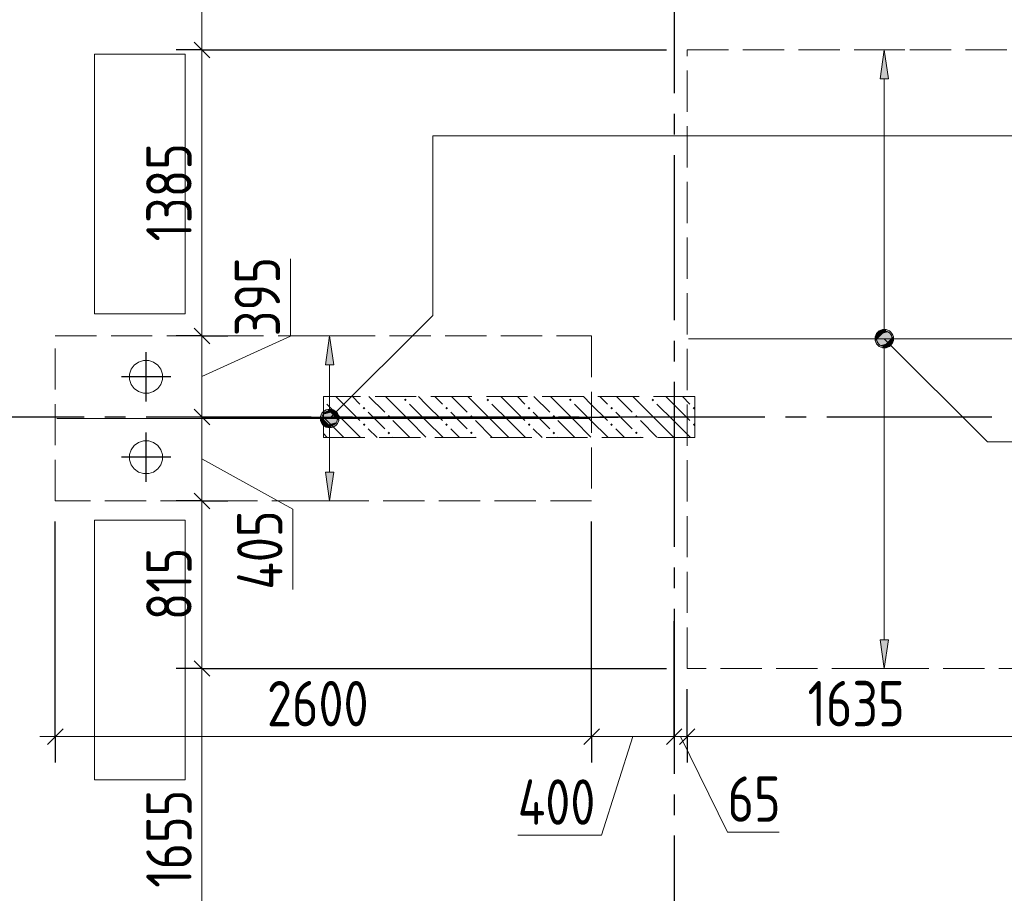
# Model space of a CAD drawing. Header units: millimetres. Extents: x 0 to 43617, y 0 to 59400.
# Tile 19 of 25: x 11451 to 16225, y 43940 to 48177. Entities that reach past the tile are written whole.
import ezdxf

# ---------------------------------------------------------------- set-up
doc = ezdxf.new("R2010")
doc.units = ezdxf.units.MM
doc.linetypes.add('______2', pattern=[270, 200, -70])
doc.linetypes.add('______5', pattern=[1100, 800, -100, 100, -100])
for name, color, linetype, lineweight in [('Standard', 7, 'Continuous', 25), ('ДОП Верх по У', 7, 'Continuous', 25), ('ЖБ Перекрытие верхний уровень', 7, 'Continuous', 35), ('ЖБ Пилон', 7, 'Continuous', 35), ('Оси', 40, '______5', 18), ('Позиционная метка номер позиции', 7, 'Continuous', 13), ('Примечания', 7, 'Continuous', 25)]:
    doc.layers.add(name, color=color, linetype=linetype, lineweight=lineweight)
doc.styles.add('GOST 2.304-81', font='txt')

msp = doc.modelspace()

# ---------------------------------------------------------------- hatches: boundary and pattern name
at = {"layer": 'ДОП Верх по У', "linetype": 'Continuous', "lineweight": 13, "transparency": 33554687}
for points in [[(15663.00048828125, 47890.02075195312), (15642.99926757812, 48030.01708984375), (15622.998046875, 47890.02075195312)], [(12973.99291992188, 46503.02124023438), (12953.99169921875, 46643.017578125), (12933.99047851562, 46503.02124023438)], [(15605.49926757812, 46630.01708984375), (15680.49926757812, 46630.01708984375), (15675.25024414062, 46648.77319335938)], [(15605.49926757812, 46630.01708984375), (15675.25024414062, 46648.77319335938), (15610.74829101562, 46648.77319335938)], [(15610.74829101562, 46648.77319335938), (15675.25024414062, 46648.77319335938), (15661.74926757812, 46662.27416992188)], [(15610.74829101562, 46648.77319335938), (15661.74926757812, 46662.27416992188), (15624.24926757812, 46662.27416992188)], [(15624.24926757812, 46662.27416992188), (15661.74926757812, 46662.27416992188), (15642.99926757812, 46667.52319335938)], [(15610.74829101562, 46611.26708984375), (15680.49926757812, 46630.01708984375), (15605.49926757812, 46630.01708984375)], [(15610.74829101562, 46611.26708984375), (15675.25024414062, 46611.26708984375), (15680.49926757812, 46630.01708984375)], [(15624.24926757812, 46597.76611328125), (15675.25024414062, 46611.26708984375), (15610.74829101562, 46611.26708984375)], [(15624.24926757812, 46597.76611328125), (15661.74926757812, 46597.76611328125), (15675.25024414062, 46611.26708984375)], [(15661.74926757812, 46597.76611328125), (15624.24926757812, 46597.76611328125), (15642.99926757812, 46592.51708984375)], [(12916.49169921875, 46243.017578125), (12991.49169921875, 46243.017578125), (12986.24267578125, 46261.767578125)], [(12916.49169921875, 46243.017578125), (12986.24267578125, 46261.767578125), (12921.74072265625, 46261.767578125)], [(12921.74072265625, 46261.767578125), (12986.24267578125, 46261.767578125), (12972.74169921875, 46275.2685546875)], [(12921.74072265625, 46261.767578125), (12972.74169921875, 46275.2685546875), (12935.24169921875, 46275.2685546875)], [(12935.24169921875, 46275.2685546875), (12972.74169921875, 46275.2685546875), (12953.99169921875, 46280.517578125)], [(12921.74072265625, 46224.267578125), (12991.49169921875, 46243.017578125), (12916.49169921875, 46243.017578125)], [(12921.74072265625, 46224.267578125), (12986.24267578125, 46224.267578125), (12991.49169921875, 46243.017578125)], [(12935.24169921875, 46210.7666015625), (12986.24267578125, 46224.267578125), (12921.74072265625, 46224.267578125)], [(12935.24169921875, 46210.7666015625), (12972.74169921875, 46210.7666015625), (12986.24267578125, 46224.267578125)], [(12972.74169921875, 46210.7666015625), (12935.24169921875, 46210.7666015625), (12953.99169921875, 46205.517578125)]]:
    msp.add_hatch(color=7, dxfattribs=at).paths.add_polyline_path(points)
for points in [[(12973.99291992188, 45983.02001953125), (12953.99169921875, 45843.017578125), (12933.99047851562, 45983.02001953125)], [(15663.00048828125, 45170.01953125), (15642.99926757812, 45030.02319335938), (15622.998046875, 45170.01953125)]]:
    msp.add_hatch(color=7, dxfattribs=at).paths.add_polyline_path(points, flags=16)
at = {"layer": 'ЖБ Пилон', "linetype": 'Continuous', "lineweight": 18, "transparency": 33554687}
for points in [[(12923.9990234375, 46336.58771640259), (12927.45361328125, 46333.1298828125), (12923.9990234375, 46329.68178046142)], [(13314.453125, 46333.1298828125), (13320.95336914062, 46339.63623046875), (13327.45361328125, 46333.1298828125), (13320.95336914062, 46326.64184570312)], [(13714.453125, 46333.1298828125), (13720.95336914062, 46339.63623046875), (13727.45361328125, 46333.1298828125), (13720.95336914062, 46326.64184570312)], [(14114.453125, 46333.1298828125), (14120.95336914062, 46339.63623046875), (14127.45361328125, 46333.1298828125), (14120.95336914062, 46326.64184570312)], [(14514.453125, 46333.1298828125), (14520.95336914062, 46339.63623046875), (14527.45361328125, 46333.1298828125), (14520.95336914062, 46326.64184570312)], [(13114.453125, 46293.1396484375), (13120.95336914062, 46299.63989257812), (13127.45361328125, 46293.1396484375), (13120.95336914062, 46286.63940429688)], [(13234.45434570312, 46253.13720703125), (13240.95458984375, 46259.63745117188), (13247.44873046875, 46253.13720703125), (13240.95458984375, 46246.630859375)], [(13514.453125, 46293.1396484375), (13520.95336914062, 46299.63989257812), (13527.45361328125, 46293.1396484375), (13520.95336914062, 46286.63940429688)], [(13634.45434570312, 46253.13720703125), (13640.95458984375, 46259.63745117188), (13647.44873046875, 46253.13720703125), (13640.95458984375, 46246.630859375)], [(13914.453125, 46293.1396484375), (13920.95336914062, 46299.63989257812), (13927.45361328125, 46293.1396484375), (13920.95336914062, 46286.63940429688)], [(14034.45434570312, 46253.13720703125), (14040.95458984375, 46259.63745117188), (14047.44873046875, 46253.13720703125), (14040.95458984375, 46246.630859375)], [(14314.453125, 46293.1396484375), (14320.95336914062, 46299.63989257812), (14327.45361328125, 46293.1396484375), (14320.95336914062, 46286.63940429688)], [(14434.45434570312, 46253.13720703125), (14440.95458984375, 46259.63745117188), (14447.44873046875, 46253.13720703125), (14440.95458984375, 46246.630859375)], [(14714.453125, 46293.1396484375), (14720.95336914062, 46299.63989257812), (14723.9990234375, 46296.59423828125), (14723.9990234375, 46289.68505859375), (14720.95336914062, 46286.63940429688)], [(13114.453125, 46213.14086914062), (13120.95336914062, 46219.64111328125), (13127.45361328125, 46213.14086914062), (13120.95336914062, 46206.640625)], [(13514.453125, 46213.14086914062), (13520.95336914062, 46219.64111328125), (13527.45361328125, 46213.14086914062), (13520.95336914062, 46206.640625)], [(13914.453125, 46213.14086914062), (13920.95336914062, 46219.64111328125), (13927.45361328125, 46213.14086914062), (13920.95336914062, 46206.640625)], [(14314.453125, 46213.14086914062), (14320.95336914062, 46219.64111328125), (14327.45361328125, 46213.14086914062), (14320.95336914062, 46206.640625)], [(14714.453125, 46213.14086914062), (14720.95336914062, 46219.64111328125), (14723.9990234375, 46216.59545898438), (14723.9990234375, 46209.68627929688), (14720.95336914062, 46206.640625)], [(13234.45434570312, 46173.13842773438), (13240.95458984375, 46179.638671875), (13247.44873046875, 46173.13842773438), (13240.95458984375, 46166.63208007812)], [(13634.45434570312, 46173.13842773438), (13640.95458984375, 46179.638671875), (13647.44873046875, 46173.13842773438), (13640.95458984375, 46166.63208007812)], [(14034.45434570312, 46173.13842773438), (14040.95458984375, 46179.638671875), (14047.44873046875, 46173.13842773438), (14040.95458984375, 46166.63208007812)], [(14434.45434570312, 46173.13842773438), (14440.95458984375, 46179.638671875), (14447.44873046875, 46173.13842773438), (14440.95458984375, 46166.63208007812)]]:
    msp.add_hatch(color=7, dxfattribs=at).paths.add_polyline_path(points, flags=16)
at = {"layer": 'Позиционная метка номер позиции', "linetype": 'Continuous', "lineweight": 13, "transparency": 33554687}
for points in [[(15599.71923828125, 46641.47338867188), (15631.54296875, 46673.29711914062), (15611.17553710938, 46661.8408203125)], [(15631.54296875, 46673.29711914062), (15599.71923828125, 46641.47338867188), (15599.71923828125, 46618.56689453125)], [(15631.54296875, 46673.29711914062), (15599.71923828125, 46618.56689453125), (15654.45556640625, 46673.29711914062)], [(15654.45556640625, 46673.29711914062), (15599.71923828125, 46618.56689453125), (15611.17553710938, 46598.19946289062)], [(15654.45556640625, 46673.29711914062), (15611.17553710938, 46598.19946289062), (15674.81079101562, 46661.8408203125)], [(15674.81079101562, 46661.8408203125), (15611.17553710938, 46598.19946289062), (15631.54296875, 46586.7431640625)], [(15674.81079101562, 46661.8408203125), (15631.54296875, 46586.7431640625), (15686.26708984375, 46641.47338867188)], [(15686.26708984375, 46641.47338867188), (15631.54296875, 46586.7431640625), (15654.45556640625, 46586.7431640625)], [(15686.26708984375, 46641.47338867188), (15654.45556640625, 46586.7431640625), (15686.26708984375, 46618.56689453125)], [(15686.26708984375, 46618.56689453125), (15654.45556640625, 46586.7431640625), (15674.81079101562, 46598.19946289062)], [(12910.72387695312, 46254.47387695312), (12985.8154296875, 46211.2060546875), (12922.18017578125, 46274.84130859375)], [(12922.18017578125, 46274.84130859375), (12997.27172851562, 46231.56127929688), (12942.54760742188, 46286.29150390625)], [(12922.18017578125, 46274.84130859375), (12985.8154296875, 46211.2060546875), (12997.27172851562, 46231.56127929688)], [(12942.54760742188, 46286.29150390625), (12997.27172851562, 46231.56127929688), (12997.27172851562, 46254.47387695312)], [(12942.54760742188, 46286.29150390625), (12997.27172851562, 46254.47387695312), (12965.44799804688, 46286.29150390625)], [(12965.44799804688, 46286.29150390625), (12997.27172851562, 46254.47387695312), (12985.8154296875, 46274.84130859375)], [(12910.72387695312, 46231.56127929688), (12965.44799804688, 46199.74365234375), (12910.72387695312, 46254.47387695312)], [(12910.72387695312, 46254.47387695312), (12965.44799804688, 46199.74365234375), (12985.8154296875, 46211.2060546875)], [(12942.54760742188, 46199.74365234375), (12910.72387695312, 46231.56127929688), (12922.18017578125, 46211.2060546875)], [(12910.72387695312, 46231.56127929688), (12942.54760742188, 46199.74365234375), (12965.44799804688, 46199.74365234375)]]:
    msp.add_hatch(color=7, dxfattribs=at).paths.add_polyline_path(points)

# ---------------------------------------------------------------- linework, layer by layer
at = {"layer": 'Standard', "color": 7, "linetype": 'Continuous', "lineweight": 13, "transparency": 33554687}
for p, q in [((12335.02807617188, 49113.01879882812), (12335.02807617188, 48030.01708984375)), ((12335.02807617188, 48030.01708984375), (12335.02807617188, 46643.017578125)), ((12763.4765625, 46641.748046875), (12763.4765625, 47016.94946289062)), ((12335.02807617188, 46643.017578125), (12335.02807617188, 46250.01831054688)), ((12335.02807617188, 46446.51489257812), (12763.4765625, 46641.748046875)), ((12335.02807617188, 46250.01831054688), (12335.02807617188, 45843.017578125)), ((12335.02807617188, 46046.51489257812), (12775.3173828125, 45803.72314453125)), ((12335.02807617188, 45843.017578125), (12335.02807617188, 45030.02319335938)), ((12775.3173828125, 45803.72314453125), (12775.3173828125, 45412.90283203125)), ((12335.02807617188, 45030.02319335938), (12335.02807617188, 43373.0224609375)), ((11623.9990234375, 44700.0244140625), (11548.99291992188, 44700.0244140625)), ((14223.9990234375, 44700.0244140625), (14623.9990234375, 44700.0244140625)), ((14423.9990234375, 44700.0244140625), (14272.68676757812, 44222.76000976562)), ((14623.9990234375, 44700.0244140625), (14686.99951171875, 44700.0244140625)), ((14655.4931640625, 44700.0244140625), (14882.90405273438, 44237.0849609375)), ((14686.99951171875, 44700.0244140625), (16323.9990234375, 44700.0244140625)), ((14272.68676757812, 44222.76000976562), (13866.064453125, 44222.76000976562)), ((14882.90405273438, 44237.0849609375), (15133.0322265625, 44237.0849609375))]:
    msp.add_line(p, q, dxfattribs=at)
at = {"layer": 'Standard', "color": 251, "linetype": 'Continuous', "lineweight": -3, "true_color": 0x656565, "transparency": 33554687}
for p, q in [((12335.02807617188, 48030.01708984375), (12210.02807617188, 48030.01708984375)), ((12335.02807617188, 48030.01708984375), (12460.0341796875, 48030.01708984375)), ((12335.02807617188, 46643.017578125), (12210.02807617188, 46643.017578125)), ((12335.02807617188, 46643.017578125), (12460.0341796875, 46643.017578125)), ((12335.02807617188, 46643.017578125), (12335.02807617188, 46643.017578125)), ((12335.02807617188, 46250.01831054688), (12210.02807617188, 46250.01831054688)), ((12335.02807617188, 46250.01831054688), (12460.0341796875, 46250.01831054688)), ((12335.02807617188, 45843.017578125), (12210.02807617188, 45843.017578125)), ((12335.02807617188, 45843.017578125), (12460.0341796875, 45843.017578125)), ((12335.02807617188, 45843.017578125), (12335.02807617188, 45843.017578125)), ((11623.9990234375, 44700.0244140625), (11623.9990234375, 45743.017578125)), ((12335.02807617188, 45030.02319335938), (12210.02807617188, 45030.02319335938)), ((12335.02807617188, 45030.02319335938), (12460.0341796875, 45030.02319335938)), ((12335.02807617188, 45030.02319335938), (14586.99951171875, 45030.02319335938)), ((11623.9990234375, 44700.0244140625), (11623.9990234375, 44825.0244140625)), ((14223.9990234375, 44700.0244140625), (14223.9990234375, 44825.0244140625)), ((14623.9990234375, 44700.0244140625), (14623.9990234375, 44825.0244140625)), ((14686.99951171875, 44700.0244140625), (14686.99951171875, 44825.0244140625)), ((11623.9990234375, 44700.0244140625), (11623.9990234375, 44575.01831054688)), ((14223.9990234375, 44700.0244140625), (14223.9990234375, 44575.01831054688)), ((14623.9990234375, 44700.0244140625), (14623.9990234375, 44575.01831054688)), ((14686.99951171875, 44700.0244140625), (14686.99951171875, 44575.01831054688))]:
    msp.add_line(p, q, dxfattribs=at)
at = {"layer": 'Standard', "color": 7, "linetype": 'Continuous', "lineweight": 25, "transparency": 33554687}
for p, q in [((12297.5341796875, 48067.52319335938), (12372.52807617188, 47992.51708984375)), ((12297.5341796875, 46680.517578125), (12372.52807617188, 46605.517578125)), ((12297.5341796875, 46287.51831054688), (12372.52807617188, 46212.51831054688)), ((12297.5341796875, 45880.517578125), (12372.52807617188, 45805.517578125)), ((12297.5341796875, 45067.52319335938), (12372.52807617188, 44992.51708984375)), ((11586.4990234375, 44662.5244140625), (11661.4990234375, 44737.51831054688)), ((14186.49291992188, 44662.5244140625), (14261.4990234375, 44737.51831054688)), ((14586.49291992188, 44662.5244140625), (14661.4990234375, 44737.51831054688)), ((14649.49951171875, 44662.5244140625), (14724.49951171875, 44737.51831054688))]:
    msp.add_line(p, q, dxfattribs=at)
at = {"layer": 'Standard', "color": 8, "linetype": '______5', "lineweight": -3, "transparency": 33554687}
for p, q in [((12064.00146484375, 46325.49438476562), (12064.00146484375, 46564.501953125)), ((12183.50830078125, 46445.00122070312), (11944.50073242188, 46445.00122070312)), ((12064.00146484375, 45935.55908203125), (12064.00146484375, 46174.56665039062)), ((12183.50830078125, 46055.05981445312), (11944.50073242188, 46055.05981445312))]:
    msp.add_line(p, q, dxfattribs=at)
at = {"layer": 'Standard', "color": 251, "linetype": 'Continuous', "lineweight": -3, "true_color": 0x656565, "transparency": 33554687}
for points in [[(12335.02807617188, 48030.01708984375), (12616.08998009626, 48030.01708984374), (12616.08998009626, 48030.01708984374), (12659.17432419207, 48030.01708984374), (12659.17432419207, 48030.01708984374), (14586.99951171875, 48030.01708984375)], [(12335.02807617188, 46250.01831054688), (12711.62054000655, 46250.01831054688), (12711.62054000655, 46250.01831054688), (14352.94799804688, 46250.01831054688)], [(14223.9990234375, 44700.0244140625), (14223.9990234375, 44717.02270507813), (14223.9990234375, 44717.02270507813), (14223.9990234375, 45519.89661324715), (14223.9990234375, 45519.89661324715), (14223.9990234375, 45743.017578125)], [(14623.9990234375, 44700.0244140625), (14623.9990234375, 44717.02270507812), (14623.9990234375, 44717.02270507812), (14623.9990234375, 45260.8154296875)], [(14686.99951171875, 44700.0244140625), (14686.99951171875, 44717.02270507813), (14686.99951171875, 44717.02270507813), (14686.99951171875, 44930.02319335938)]]:
    msp.add_lwpolyline(points, dxfattribs=at)
at = {"layer": 'Standard', "color": 7, "linetype": 'Continuous', "lineweight": 13, "transparency": 33554687}
msp.add_lwpolyline([(11623.9990234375, 44700.0244140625), (12639.66562521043, 44700.0244140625), (12639.66562521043, 44700.0244140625), (12728.39324986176, 44700.0244140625), (12728.39324986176, 44700.0244140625), (14223.9990234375, 44700.0244140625)], dxfattribs=at)
at = {"layer": 'ДОП Верх по У', "color": 251, "linetype": 'Continuous', "lineweight": 13, "true_color": 0x494949, "transparency": 33554687}
for p, q in [((15642.99926757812, 48030.01708984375), (15542.99926757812, 48030.01708984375)), ((15642.99926757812, 48030.01708984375), (15622.998046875, 47890.02075195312)), ((15663.00048828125, 47890.02075195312), (15642.99926757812, 48030.01708984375)), ((15642.99926757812, 48030.01708984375), (15742.99926757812, 48030.01708984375)), ((15642.99926757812, 48030.01708984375), (15642.99926757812, 48030.01708984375)), ((15622.998046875, 47890.02075195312), (15663.00048828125, 47890.02075195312)), ((15642.99926757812, 46660.01586914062), (15642.99926757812, 47890.02075195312)), ((12953.99169921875, 46643.017578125), (12853.99169921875, 46643.017578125)), ((12953.99169921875, 46643.017578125), (12933.99047851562, 46503.02124023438)), ((12973.99291992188, 46503.02124023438), (12953.99169921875, 46643.017578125)), ((12953.99169921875, 46643.017578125), (13053.99169921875, 46643.017578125)), ((12953.99169921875, 46643.017578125), (12953.99169921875, 46643.017578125)), ((15605.49926757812, 46630.01708984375), (15605.49926757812, 46630.01708984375)), ((15642.99926757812, 45170.01953125), (15642.99926757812, 46600.0244140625)), ((15680.49926757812, 46630.01708984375), (15680.49926757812, 46630.01708984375)), ((12933.99047851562, 46503.02124023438), (12973.99291992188, 46503.02124023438)), ((12953.99169921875, 46273.0224609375), (12953.99169921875, 46503.02124023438)), ((12916.49169921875, 46243.017578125), (12916.49169921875, 46243.017578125)), ((12953.99169921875, 45983.02001953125), (12953.99169921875, 46213.0126953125)), ((12991.49169921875, 46243.017578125), (12991.49169921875, 46243.017578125)), ((12953.99169921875, 45843.017578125), (12933.99047851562, 45983.02001953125)), ((12933.99047851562, 45983.02001953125), (12973.99291992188, 45983.02001953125)), ((12973.99291992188, 45983.02001953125), (12953.99169921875, 45843.017578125)), ((12953.99169921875, 45843.017578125), (12853.99169921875, 45843.017578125)), ((12953.99169921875, 45843.017578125), (13053.99169921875, 45843.017578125)), ((12953.99169921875, 45843.017578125), (12953.99169921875, 45843.017578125)), ((15642.99926757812, 45030.02319335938), (15622.998046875, 45170.01953125)), ((15622.998046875, 45170.01953125), (15663.00048828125, 45170.01953125)), ((15663.00048828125, 45170.01953125), (15642.99926757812, 45030.02319335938)), ((15642.99926757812, 45030.02319335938), (15542.99926757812, 45030.02319335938)), ((15642.99926757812, 45030.02319335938), (15742.99926757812, 45030.02319335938)), ((15642.99926757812, 45030.02319335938), (15642.99926757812, 45030.02319335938))]:
    msp.add_line(p, q, dxfattribs=at)
at = {"layer": 'ДОП Верх по У', "color": 7, "linetype": 'Continuous', "lineweight": 18, "transparency": 33554687}
for p, q in [((14692.9931640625, 46630.01708984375), (16392.9931640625, 46630.01708984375)), ((14216.9921875, 46243.017578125), (11630.99975585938, 46243.017578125))]:
    msp.add_line(p, q, dxfattribs=at)
at = {"layer": 'ДОП Верх по У', "color": 251, "linetype": 'Continuous', "lineweight": 13, "true_color": 0x494949, "transparency": 33554687}
for centre in [(15642.99926757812, 46630.01708984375), (12953.99169921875, 46243.017578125)]:
    msp.add_circle(centre, 37.50000265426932, dxfattribs=at)
at = {"layer": 'ЖБ Перекрытие верхний уровень', "color": 7, "linetype": 'Continuous', "lineweight": 18, "transparency": 33554687}
for p, q in [((12254.00390625, 48009.9365234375), (11814.00146484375, 48009.9365234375)), ((11814.00146484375, 48009.9365234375), (11814.00146484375, 46749.93896484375)), ((12254.00390625, 46749.93896484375), (12254.00390625, 48009.9365234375)), ((11814.00146484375, 46749.93896484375), (11914.111328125, 46749.93896484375)), ((11914.111328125, 46749.93896484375), (12254.00390625, 46749.93896484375)), ((12006.96411132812, 46502.03857421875), (11992.13256835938, 46481.6162109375)), ((12027.38647460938, 46516.8701171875), (12006.96411132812, 46502.03857421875)), ((12051.37939453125, 46524.67041015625), (12027.38647460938, 46516.8701171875)), ((12076.61743164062, 46524.67041015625), (12051.37939453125, 46524.67041015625)), ((12100.62255859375, 46516.8701171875), (12076.61743164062, 46524.67041015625)), ((12121.03271484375, 46502.03857421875), (12100.62255859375, 46516.8701171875)), ((12135.87646484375, 46481.6162109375), (12121.03271484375, 46502.03857421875)), ((11992.13256835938, 46481.6162109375), (11984.33227539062, 46457.6171875)), ((11984.33227539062, 46457.6171875), (11984.33227539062, 46432.37915039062)), ((12143.67065429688, 46457.6171875), (12135.87646484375, 46481.6162109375)), ((12143.67065429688, 46432.37915039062), (12143.67065429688, 46457.6171875)), ((11984.33227539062, 46432.37915039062), (11992.13256835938, 46408.38012695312)), ((11992.13256835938, 46408.38012695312), (12006.96411132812, 46387.95776367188)), ((12121.03271484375, 46387.95776367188), (12135.87646484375, 46408.38012695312)), ((12135.87646484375, 46408.38012695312), (12143.67065429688, 46432.37915039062)), ((12006.96411132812, 46387.95776367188), (12027.38647460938, 46373.12622070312)), ((12027.38647460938, 46373.12622070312), (12051.37939453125, 46365.33203125)), ((12051.37939453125, 46365.33203125), (12076.61743164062, 46365.33203125)), ((12076.61743164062, 46365.33203125), (12100.62255859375, 46373.12622070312)), ((12100.62255859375, 46373.12622070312), (12121.03271484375, 46387.95776367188)), ((12027.38647460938, 46126.93481445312), (12006.96411132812, 46112.10327148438)), ((12051.37939453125, 46134.72900390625), (12027.38647460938, 46126.93481445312)), ((12076.61743164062, 46134.72900390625), (12051.37939453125, 46134.72900390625)), ((12100.62255859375, 46126.93481445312), (12076.61743164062, 46134.72900390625)), ((12121.03271484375, 46112.10327148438), (12100.62255859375, 46126.93481445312)), ((11992.13256835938, 46091.68090820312), (11984.33227539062, 46067.68188476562)), ((11984.33227539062, 46067.68188476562), (11984.33227539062, 46042.44384765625)), ((12006.96411132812, 46112.10327148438), (11992.13256835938, 46091.68090820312)), ((12135.87646484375, 46091.68090820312), (12121.03271484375, 46112.10327148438)), ((12143.67065429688, 46067.68188476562), (12135.87646484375, 46091.68090820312)), ((12143.67065429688, 46042.44384765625), (12143.67065429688, 46067.68188476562)), ((11984.33227539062, 46042.44384765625), (11992.13256835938, 46018.44482421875)), ((11992.13256835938, 46018.44482421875), (12006.96411132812, 45998.0224609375)), ((12121.03271484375, 45998.0224609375), (12135.87646484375, 46018.44482421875)), ((12135.87646484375, 46018.44482421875), (12143.67065429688, 46042.44384765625)), ((12006.96411132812, 45998.0224609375), (12027.38647460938, 45983.19091796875)), ((12027.38647460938, 45983.19091796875), (12051.37939453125, 45975.390625)), ((12051.37939453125, 45975.390625), (12076.61743164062, 45975.390625)), ((12076.61743164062, 45975.390625), (12100.62255859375, 45983.19091796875)), ((12100.62255859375, 45983.19091796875), (12121.03271484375, 45998.0224609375)), ((12254.00390625, 45750.06103515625), (11814.00146484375, 45750.06103515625)), ((11814.00146484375, 45750.06103515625), (11814.00146484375, 44490.0634765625)), ((12254.00390625, 44490.0634765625), (12254.00390625, 45750.06103515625)), ((11814.00146484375, 44490.0634765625), (12254.00390625, 44490.0634765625))]:
    msp.add_line(p, q, dxfattribs=at)
at = {"layer": 'ЖБ Пилон', "color": 253, "linetype": '______2', "lineweight": 13, "true_color": 0xa0a0a0, "transparency": 33554687}
for p, q in [((14723.9990234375, 46350), (12923.9990234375, 46350)), ((12923.9990234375, 46350), (12923.9990234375, 46150)), ((14723.9990234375, 46150), (14723.9990234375, 46350)), ((12923.9990234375, 46150), (14723.9990234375, 46150))]:
    msp.add_line(p, q, dxfattribs=at)
at = {"layer": 'ЖБ Пилон', "color": 9, "linetype": 'Continuous', "lineweight": 18, "true_color": 0xc7c7c7, "transparency": 33554687}
for p, q in [((12940.95458984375, 46313.14086914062), (13020.95336914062, 46233.1298828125)), ((13020.95336914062, 46313.14086914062), (12984.09048843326, 46350)), ((13020.95336914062, 46313.14086914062), (13100.9521484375, 46233.1298828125)), ((13064.09301757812, 46350), (13100.9521484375, 46313.14086914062)), ((13144.091796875, 46350), (13220.95336914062, 46273.13842773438)), ((13340.95458984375, 46233.1298828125), (13224.09041661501, 46350)), ((13340.95458984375, 46313.14086914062), (13420.95336914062, 46233.1298828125)), ((13420.95336914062, 46313.14086914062), (13384.09048843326, 46350)), ((13420.95336914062, 46313.14086914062), (13500.9521484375, 46233.1298828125)), ((13464.09301757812, 46350), (13500.9521484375, 46313.14086914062)), ((13544.091796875, 46350), (13620.95336914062, 46273.13842773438)), ((13740.95458984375, 46233.1298828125), (13624.09041661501, 46350)), ((13740.95458984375, 46313.14086914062), (13820.95336914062, 46233.1298828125)), ((13820.95336914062, 46313.14086914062), (13784.09048843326, 46350)), ((13820.95336914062, 46313.14086914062), (13900.9521484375, 46233.1298828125)), ((13864.09301757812, 46350), (13900.9521484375, 46313.14086914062)), ((13944.091796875, 46350), (14020.95336914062, 46273.13842773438)), ((14140.95458984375, 46233.1298828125), (14024.09041661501, 46350)), ((14140.95458984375, 46313.14086914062), (14220.95336914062, 46233.1298828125)), ((14220.95336914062, 46313.14086914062), (14184.09048843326, 46350)), ((14220.95336914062, 46313.14086914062), (14300.9521484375, 46233.1298828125)), ((14264.09301757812, 46350), (14300.9521484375, 46313.14086914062)), ((14344.091796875, 46350), (14420.95336914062, 46273.13842773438)), ((14540.95458984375, 46233.1298828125), (14424.09041661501, 46350)), ((14540.95458984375, 46313.14086914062), (14620.95336914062, 46233.1298828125)), ((14620.95336914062, 46313.14086914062), (14584.09048843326, 46350)), ((14620.95336914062, 46313.14086914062), (14700.9521484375, 46233.1298828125)), ((14664.09301757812, 46350), (14700.9521484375, 46313.14086914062)), ((13180.95092773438, 46233.1298828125), (13140.95458984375, 46273.13842773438)), ((13580.95092773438, 46233.1298828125), (13540.95458984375, 46273.13842773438)), ((13980.95092773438, 46233.1298828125), (13940.95458984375, 46273.13842773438)), ((14380.95092773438, 46233.1298828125), (14340.95458984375, 46273.13842773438)), ((12940.95458984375, 46233.1298828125), (12923.9990234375, 46250.08631161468)), ((12940.95458984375, 46233.1298828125), (13020.95336914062, 46153.13720703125)), ((13020.95336914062, 46233.1298828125), (13104.09170913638, 46150)), ((13220.95336914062, 46193.1396484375), (13180.95092773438, 46233.1298828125)), ((13260.94970703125, 46233.1298828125), (13340.95458984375, 46153.13720703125)), ((13340.95458984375, 46233.1298828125), (13420.95336914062, 46153.13720703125)), ((13420.95336914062, 46233.1298828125), (13504.09170913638, 46150)), ((13620.95336914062, 46193.1396484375), (13580.95092773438, 46233.1298828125)), ((13660.94970703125, 46233.1298828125), (13740.95458984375, 46153.13720703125)), ((13740.95458984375, 46233.1298828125), (13820.95336914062, 46153.13720703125)), ((13820.95336914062, 46233.1298828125), (13904.09170913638, 46150)), ((14020.95336914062, 46193.1396484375), (13980.95092773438, 46233.1298828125)), ((14060.94970703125, 46233.1298828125), (14140.95458984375, 46153.13720703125)), ((14140.95458984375, 46233.1298828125), (14220.95336914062, 46153.13720703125)), ((14220.95336914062, 46233.1298828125), (14304.09170913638, 46150)), ((14420.95336914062, 46193.1396484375), (14380.95092773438, 46233.1298828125)), ((14460.94970703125, 46233.1298828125), (14540.95458984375, 46153.13720703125)), ((14540.95458984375, 46233.1298828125), (14620.95336914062, 46153.13720703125)), ((14620.95336914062, 46233.1298828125), (14704.09170913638, 46150)), ((12923.9990234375, 46170.09018638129), (12940.95458984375, 46153.13720703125)), ((13140.95458984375, 46193.1396484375), (13184.09204410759, 46150)), ((13540.95458984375, 46193.1396484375), (13584.09204410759, 46150)), ((13940.95458984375, 46193.1396484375), (13984.09204410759, 46150)), ((14340.95458984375, 46193.1396484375), (14384.09204410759, 46150)), ((13260.94970703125, 46153.13720703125), (13264.08675450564, 46150)), ((13660.94970703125, 46153.13720703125), (13664.08675450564, 46150)), ((14060.94970703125, 46153.13720703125), (14064.08675450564, 46150)), ((14460.94970703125, 46153.13720703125), (14464.08675450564, 46150))]:
    msp.add_line(p, q, dxfattribs=at)
at = {"layer": 'Оси', "color": 8, "linetype": '______5', "lineweight": -3, "transparency": 33554687}
for p, q in [((14623.9990234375, 57420.01342773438), (14623.9990234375, 7100.018310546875)), ((22763.99536132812, 46250.01831054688), (3600, 46250.01831054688))]:
    msp.add_line(p, q, dxfattribs=at)
at = {"layer": 'Позиционная метка номер позиции', "color": 7, "linetype": 'Continuous', "lineweight": 13, "transparency": 33554687}
for p, q in [((15611.17553710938, 46661.8408203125), (15611.17553710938, 46661.8408203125)), ((15674.81079101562, 46661.8408203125), (15674.81079101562, 46661.8408203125)), ((15611.17553710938, 46598.19946289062), (15611.17553710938, 46598.19946289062)), ((15674.81079101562, 46598.19946289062), (15674.81079101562, 46598.19946289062)), ((12922.18017578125, 46274.84130859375), (12922.18017578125, 46274.84130859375)), ((12985.8154296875, 46274.84130859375), (12985.8154296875, 46274.84130859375)), ((12922.18017578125, 46211.2060546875), (12922.18017578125, 46211.2060546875)), ((12985.8154296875, 46211.2060546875), (12985.8154296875, 46211.2060546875))]:
    msp.add_line(p, q, dxfattribs=at)
for points in [[(12953.99169921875, 46243.017578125), (13453.99169921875, 46743.017578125), (13453.99169921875, 47613.01879882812), (19423.9990234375, 47613.01879882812)], [(15642.99926757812, 46630.01708984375), (16142.99926757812, 46130.01708984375), (19423.9990234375, 46130.01708984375)]]:
    msp.add_lwpolyline(points, dxfattribs=at)
for centre in [(15642.99926757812, 46630.01708984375), (12953.99169921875, 46243.017578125)]:
    msp.add_circle(centre, 45.00000039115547, dxfattribs=at)
at = {"layer": 'Примечания', "color": 7, "linetype": '______2', "lineweight": 18, "transparency": 33554687}
for p, q in [((14686.99951171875, 48030.01708984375), (16398.9990234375, 48030.01708984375)), ((14686.99951171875, 45030.02319335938), (14686.99951171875, 48030.01708984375)), ((11623.9990234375, 46643.017578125), (14223.9990234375, 46643.017578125)), ((11623.9990234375, 45843.017578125), (11623.9990234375, 46643.017578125)), ((14223.9990234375, 46643.017578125), (14223.9990234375, 45843.017578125)), ((14223.9990234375, 45843.017578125), (11623.9990234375, 45843.017578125)), ((16398.9990234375, 45030.02319335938), (14686.99951171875, 45030.02319335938))]:
    msp.add_line(p, q, dxfattribs=at)

# ---------------------------------------------------------------- texts
at = {"layer": 'Standard', "color": 7, "linetype": 'Continuous', "lineweight": 25, "transparency": 33554687, "char_height": 220.0000047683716, "attachment_point": 7, "rotation": 90.00000250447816, "style": 'GOST 2.304-81'}
for s, insert, width in [('1385', (12284.99145507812, 47102.02026367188), 594.5886254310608), ('395', (12713.48266601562, 46641.748046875), 500.8142113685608), ('405', (12725.28686523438, 45412.90283203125), 516.3842797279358), ('815', (12284.99145507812, 45264.55688476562), 469.5092797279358), ('1655', (12284.99145507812, 43967.0166015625), 594.5886254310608)]:
    msp.add_mtext(s, dxfattribs=dict(at, insert=insert, width=width))
at = {"layer": 'Standard', "color": 7, "linetype": 'Continuous', "lineweight": 25, "transparency": 33554687, "char_height": 220.0000047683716, "attachment_point": 7, "style": 'GOST 2.304-81'}
for s, insert, width in [('2600', (12650.33569335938, 44750.01831054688), 672.6220726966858), ('1635', (15270.99609375, 44750.06103515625), 594.5886254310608), ('400', (13866.064453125, 44272.79663085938), 531.9665551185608), ('65', (14882.90405273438, 44287.07885742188), 375.7348656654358)]:
    msp.add_mtext(s, dxfattribs=dict(at, insert=insert, width=width))

doc.saveas('drawing.dxf')
